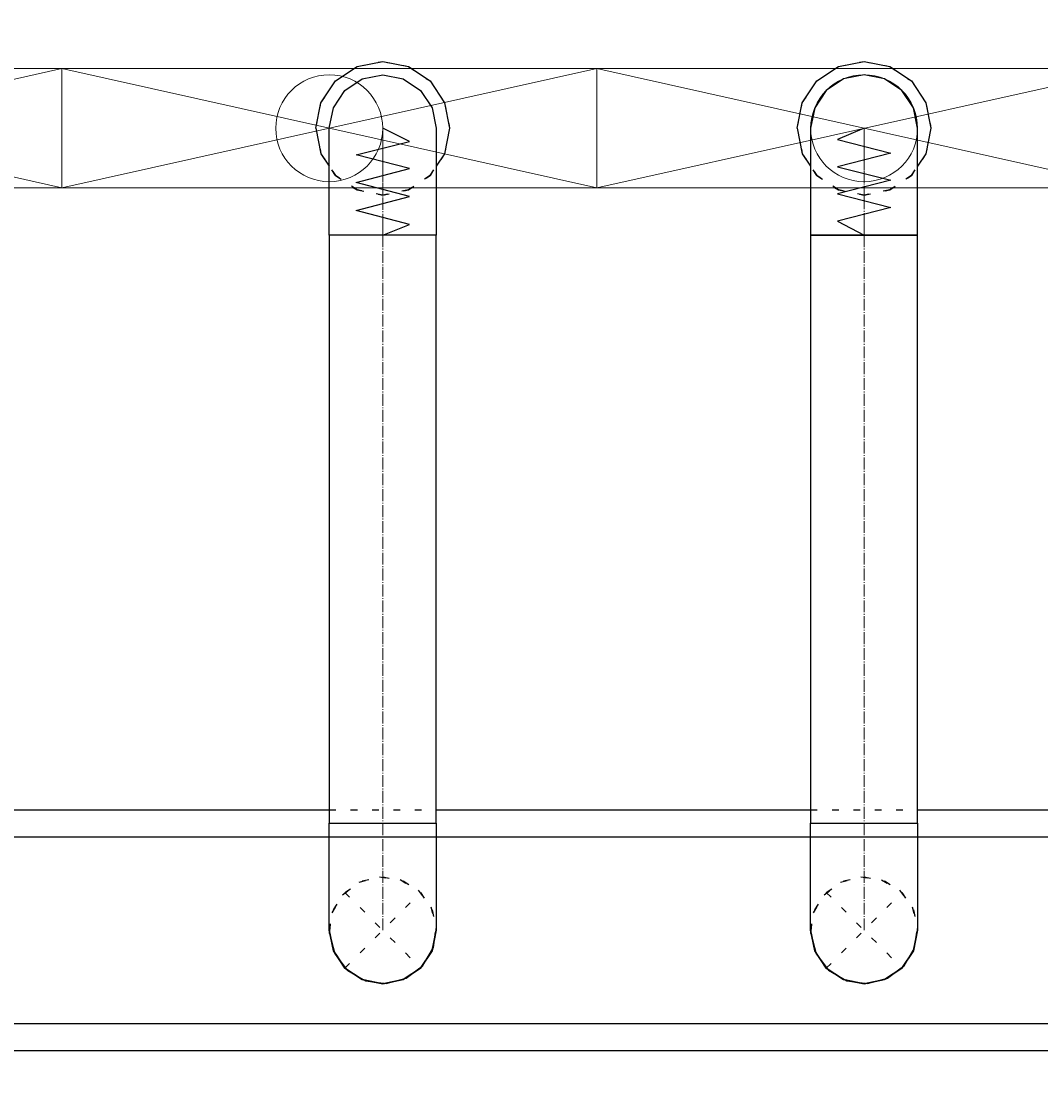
# Model space of a CAD drawing. Header units: centimetres. Extents: x -149939 to 48626, y -46000 to 152985.
# Tile 193 of 256: x -15144 to -13238, y 66211 to 68204. Entities that reach past the tile are written whole.
import ezdxf

# ---------------------------------------------------------------- set-up
doc = ezdxf.new("R2010")
doc.units = ezdxf.units.CM
doc.header["$LTSCALE"] = 50
doc.header["$PDMODE"] = 35
doc.header["$PDSIZE"] = 0.1
for name, pattern in [('CADVENT_CENTERLINE', [9.9, 7.4, -1, 0.5, -1]), ('CADVENT_HIDDEN', [0.8, 0.25, -0.55]), ('Kondygnacja  -0_5$0$HIDDEN', [9.525, 6.35, -3.175]), ('Kondygnacja  -0_5$0$HIDDEN2', [4.7625, 3.175, -1.5875])]:
    doc.linetypes.add(name, pattern=pattern)
doc.layers.get('0').update_dxf_attribs({"color": 8})
doc.layers.get('DEFPOINTS').update_dxf_attribs({"color": 8})
for name, color, linetype in [('01-103-Went PP_poziom-0_5$0$L_Nawiew', 7, 'Continuous'), ('bgde-nawiewDETAILS', 1, 'Continuous'), ('bgde-nawiewEXP', 7, 'Continuous'), ('bgde-nawiewHIDDEN', 250, 'Continuous'), ('Kondygnacja  -0_5$0$ARCH_KONSTR_POWYŻEJ RZUTU', 8, 'Kondygnacja  -0_5$0$HIDDEN'), ('Kondygnacja  -0_5$0$ARCH_KONSTR_POWYŻEJ RZUTU_IST', 8, 'Kondygnacja  -0_5$0$HIDDEN2')]:
    doc.layers.add(name, color=color, linetype=linetype)
for name, color, linetype, lineweight in [('bgde-nawiewCEN', 7, 'Continuous', 13), ('bgde_nawiewnik', 11, 'Continuous', 5), ('Kondygnacja  -0_5$0$ARCH_INFO_WYMIARY', 8, 'Continuous', 9)]:
    doc.layers.add(name, color=color, linetype=linetype, lineweight=lineweight)
doc.styles.add('Kondygnacja  -0_5$0$Romans', font='Romans.shx', dxfattribs={"width": 0.7})
doc.dimstyles.new('Kondygnacja  -0_5$0$Wymiary 1-100', dxfattribs={"dimtxt": 12, "dimasz": 10, "dimexe": 5, "dimexo": 0, "dimgap": 4, "dimtad": 1, "dimrnd": 0.5, "dimzin": 12, "dimdsep": 46, "dimtxsty": 'Kondygnacja  -0_5$0$Romans', "dimblk": 'Kondygnacja  -0_5$0$_Oblique', "dimcen": 10, "dimdle": 10, "dimclrt": 55, "dimazin": 0, "dimtfac": 1, "dimtmove": 1, "dimatfit": 3, "dimfxl": 8, "dimfxlon": 1, "dimtolj": 1, "dimtzin": 0, "dimarcsym": 0})

# ---------------------------------------------------------------- blocks, each defined once
blk = doc.blocks.new('Kondygnacja  -0_5$0$konstrukcja istniejąca -0.5')
at = {"layer": 'Kondygnacja  -0_5$0$ARCH_KONSTR_POWYŻEJ RZUTU_IST', "ltscale": 10}
for points in [[(9938, 11167.89), (10982, 11167.89)], [(10982, 11132.89), (9938, 11132.89)]]:
    blk.add_lwpolyline(points, dxfattribs=at)
blk = doc.blocks.new('Kondygnacja  -0_5$0$_Oblique')
at = {"color": 0, "linetype": 'ByBlock', "lineweight": -2}
blk.add_line((-0.5, -0.5), (0.5, 0.5), dxfattribs=at)
blk = doc.blocks.new('*D212')
at = {"layer": 'DEFPOINTS', "color": 0}
for p in [(-30586.3, 81900), (-30681.1, 12489.5), (9064, 12489.5)]:
    blk.add_point(p, dxfattribs=at)
at = {"layer": 'Kondygnacja  -0_5$0$ARCH_INFO_WYMIARY', "color": 0, "lineweight": -2}
for p, q in [((-30673.1, 81900), (-30686.1, 81900)), ((-30681.1, 81910), (-30681.1, 12479.5)), ((-30673.1, 12489.5), (-30686.1, 12489.5))]:
    blk.add_line(p, q, dxfattribs=at)
at = {"layer": 'Kondygnacja  -0_5$0$ARCH_INFO_WYMIARY', "color": 0, "linetype": 'ByBlock', "lineweight": -2, "xscale": 10, "yscale": 10, "zscale": 10}
for p, rotation in [((-30681.1, 81900), 90), ((-30681.1, 12489.5), 270)]:
    blk.add_blockref('Kondygnacja  -0_5$0$_Oblique', p, dxfattribs=dict(at, rotation=rotation))
at = {"layer": 'Kondygnacja  -0_5$0$ARCH_INFO_WYMIARY', "color": 55, "insert": (-30691.1, 47194.8), "char_height": 12, "attachment_point": 5, "rotation": 90, "style": 'Kondygnacja  -0_5$0$Romans'}
blk.add_mtext('\\A1;69410.5', dxfattribs=at)
blk = doc.blocks.new('A$C066D7839')
at = {"layer": 'bgde_nawiewnik', "color": 7}
for p, q in [((-50, -11.15), (-50, 11.15)), ((-50, 11.15), (50, 11.15)), ((-50, -11.15), (50, 11.15)), ((50, -11.15), (-50, 11.15)), ((50, 11.15), (50, -11.15)), ((50, -11.15), (-50, -11.15))]:
    blk.add_line(p, q, dxfattribs=at)
blk.add_circle((0, 0), 10, dxfattribs=at)

msp = doc.modelspace()

# ---------------------------------------------------------------- linework, layer by layer
at = {"layer": 'bgde-nawiewCEN', "linetype": 'CADVENT_CENTERLINE', "ltscale": 0.06}
for p, q in [((-14467.838, 68003.959), (-14467.838, 68003.485)), ((-14467.838, 68003.485), (-14467.838, 68002.359)), ((-14467.838, 68002.359), (-14467.838, 68000.166)), ((-14467.838, 68000.166), (-14467.838, 67996.552)), ((-14467.838, 67996.552), (-14467.838, 67991.159)), ((-14467.838, 67991.159), (-14467.838, 67983.633)), ((-13567.838, 68003.485), (-13567.838, 68003.959)), ((-13567.838, 68002.359), (-13567.838, 68003.485)), ((-13567.838, 68000.166), (-13567.838, 68002.359)), ((-13567.838, 67996.552), (-13567.838, 68000.166)), ((-13567.838, 67991.159), (-13567.838, 67996.552)), ((-13567.838, 67983.633), (-13567.838, 67991.159)), ((-14467.838, 67983.633), (-14467.838, 67973.618)), ((-14467.838, 67973.618), (-14467.838, 67960.759)), ((-13567.838, 67973.618), (-13567.838, 67983.633)), ((-13567.838, 67960.759), (-13567.838, 67973.618)), ((-14467.838, 67960.759), (-14467.838, 67944.7)), ((-13567.838, 67944.7), (-13567.838, 67960.759)), ((-14467.838, 67944.7), (-14467.838, 67925.085)), ((-13567.838, 67925.085), (-13567.838, 67944.7)), ((-14467.838, 67925.085), (-14467.838, 67901.559)), ((-13567.838, 67901.559), (-13567.838, 67925.085)), ((-14467.838, 67901.559), (-14467.838, 67873.766)), ((-13567.838, 67873.766), (-13567.838, 67901.559)), ((-14467.838, 67873.766), (-14467.838, 67822.655)), ((-13567.838, 67822.655), (-13567.838, 67873.766)), ((-14467.838, 67822.655), (-14467.838, 67803.959)), ((-13567.838, 67803.959), (-13567.838, 67822.655)), ((-14467.838, 67803.959), (-14467.838, 66703.983)), ((-13567.838, 67803.959), (-13567.838, 66703.983)), ((-14467.838, 66703.983), (-14467.838, 66503.983)), ((-13567.838, 66703.983), (-13567.838, 66503.983))]:
    msp.add_line(p, q, dxfattribs=at)
at = {"layer": 'bgde-nawiewDETAILS', "linetype": 'CADVENT_HIDDEN'}
for p, q in [((-14538.549, 66433.272), (-14397.127, 66574.694)), ((-14538.549, 66574.694), (-14397.127, 66433.272)), ((-13638.549, 66433.272), (-13497.127, 66574.694)), ((-13638.549, 66574.694), (-13497.127, 66433.272))]:
    msp.add_line(p, q, dxfattribs=at)
at = {"layer": 'bgde-nawiewEXP', "linetype": 'Continuous'}
for points in [[(-14592.838, 68003.959), (-14583.323, 68051.794), (-14556.226, 68092.347), (-14515.674, 68119.444), (-14467.838, 68128.959), (-14420.003, 68119.444), (-14379.45, 68092.347), (-14352.353, 68051.794), (-14342.838, 68003.959), (-14352.353, 67956.123), (-14367.838, 67932.949)], [(-13692.838, 68003.959), (-13683.323, 68051.794), (-13656.226, 68092.347), (-13615.674, 68119.444), (-13567.838, 68128.959), (-13520.003, 68119.444), (-13479.45, 68092.347), (-13452.353, 68051.794), (-13442.838, 68003.959), (-13452.353, 67956.123), (-13467.838, 67932.949)], [(-14592.838, 68003.959), (-14583.323, 67956.123), (-14567.838, 67932.949)], [(-13692.838, 68003.959), (-13683.323, 67956.123), (-13667.838, 67932.949)], [(-19762, 66278.983), (-5217.031, 66278.983), (-5217.031, 66728.983), (-5467.838, 66728.983)], [(-16467.838, 66728.983), (-14567.838, 66728.983)], [(-14367.838, 66728.983), (-13667.838, 66728.983)], [(-13467.838, 66728.983), (-11567.838, 66728.983)], [(-14567.838, 66503.983), (-14560.226, 66465.715), (-14557.742, 66461.997)], [(-14567.636, 66497.634), (-14567.044, 66502.066)], [(-14567.636, 66497.634), (-14557.61, 66459.926), (-14540.099, 66437.014)], [(-14396.333, 66435.189), (-14392.78, 66437.905), (-14373.207, 66471.658), (-14369.388, 66500.241)], [(-14373.464, 66475.7), (-14367.838, 66503.983)], [(-13667.838, 66503.983), (-13660.226, 66465.715), (-13657.842, 66462.146)], [(-13667.652, 66497.883), (-13667.073, 66502.136)], [(-13667.652, 66497.883), (-13657.72, 66460.15), (-13640.063, 66436.929)], [(-13496.362, 66435.12), (-13492.946, 66437.718), (-13473.288, 66471.422), (-13469.353, 66500.327)], [(-13473.529, 66475.372), (-13467.838, 66503.983)], [(-14554.57, 66457.25), (-14538.549, 66433.272), (-14506.106, 66411.595), (-14501.72, 66410.723)], [(-14421.105, 66417.251), (-14397.127, 66433.272), (-14375.45, 66465.715), (-14374.578, 66470.101)], [(-13654.756, 66457.528), (-13638.549, 66433.272), (-13606.106, 66411.595), (-13601.897, 66410.758)], [(-13521.383, 66417.066), (-13497.127, 66433.272), (-13475.45, 66465.715), (-13474.613, 66469.924)], [(-14536.632, 66432.478), (-14533.916, 66428.925), (-14500.163, 66409.352), (-14471.58, 66405.533)], [(-14465.921, 66404.777), (-14461.489, 66404.185), (-14423.781, 66414.211), (-14400.869, 66431.722)], [(-13636.701, 66432.507), (-13634.104, 66429.091), (-13600.399, 66409.433), (-13571.494, 66405.498)], [(-13565.991, 66404.748), (-13561.738, 66404.169), (-13524.005, 66414.102), (-13500.784, 66431.758)], [(-14496.121, 66409.609), (-14467.838, 66403.983), (-14429.57, 66411.595), (-14425.852, 66414.08)], [(-13596.449, 66409.674), (-13567.838, 66403.983), (-13529.57, 66411.595), (-13526.001, 66413.98)]]:
    msp.add_lwpolyline(points, dxfattribs=at)
for points in [[(-14567.838, 67925.085), (-14567.838, 68003.959), (-14560.226, 68042.227), (-14538.549, 68074.67), (-14506.106, 68096.347), (-14467.838, 68103.959), (-14429.57, 68096.347), (-14397.127, 68074.67), (-14375.45, 68042.227), (-14367.838, 68003.959), (-14367.838, 67803.959), (-14567.838, 67803.959), (-14567.838, 67901.559)], [(-13667.838, 67960.759), (-13667.838, 67803.959), (-13467.838, 67803.959), (-13467.838, 68003.959), (-13475.45, 68042.227), (-13497.127, 68074.67), (-13529.57, 68096.347), (-13567.838, 68103.959), (-13606.106, 68096.347), (-13638.549, 68074.67), (-13660.226, 68042.227), (-13667.838, 68003.959), (-13667.838, 67973.618)], [(-14567.838, 66703.983), (-14367.838, 66703.983), (-14367.838, 67803.959), (-14567.838, 67803.959)], [(-13667.838, 66703.983), (-13467.838, 66703.983), (-13467.838, 67803.959), (-13667.838, 67803.959)], [(-14567.838, 66503.983), (-14567.838, 66703.983), (-14367.838, 66703.983), (-14367.838, 66503.983), (-14375.45, 66465.715), (-14397.127, 66433.272), (-14429.57, 66411.595), (-14467.838, 66403.983), (-14506.106, 66411.595), (-14538.549, 66433.272), (-14560.226, 66465.715)], [(-13667.838, 66503.983), (-13667.838, 66703.983), (-13467.838, 66703.983), (-13467.838, 66503.983), (-13475.45, 66465.715), (-13497.127, 66433.272), (-13529.57, 66411.595), (-13567.838, 66403.983), (-13606.106, 66411.595), (-13638.549, 66433.272), (-13660.226, 66465.715)]]:
    msp.add_lwpolyline(points, close=True, dxfattribs=at)
at = {"layer": 'bgde-nawiewEXP'}
for points in [[(-14467.838, 67803.959), (-14417.838, 67824.055), (-14517.838, 67850.151), (-14417.838, 67876.183), (-14517.838, 67902.444), (-14417.838, 67928.515), (-14517.838, 67953.936), (-14417.838, 67978.959), (-14467.838, 68003.959)], [(-13567.838, 68003.959), (-13617.838, 67982.661), (-13517.838, 67957.299), (-13617.838, 67932.079), (-13517.838, 67906.794), (-13617.838, 67881.259), (-13517.838, 67855.9), (-13617.838, 67830.441), (-13567.838, 67803.959)]]:
    msp.add_lwpolyline(points, dxfattribs=at)
at = {"layer": 'bgde-nawiewHIDDEN', "linetype": 'CADVENT_HIDDEN'}
for points in [[(-14592.838, 68003.959), (-14583.323, 68051.794), (-14556.226, 68092.347), (-14515.674, 68119.444), (-14467.838, 68128.959), (-14420.003, 68119.444), (-14379.45, 68092.347), (-14352.353, 68051.794), (-14342.838, 68003.959), (-14352.353, 67956.123), (-14379.45, 67915.571), (-14420.003, 67888.474), (-14467.838, 67878.959), (-14515.674, 67888.474), (-14556.226, 67915.571), (-14567.838, 67932.949)], [(-13692.838, 68003.959), (-13683.323, 68051.794), (-13656.226, 68092.347), (-13615.674, 68119.444), (-13567.838, 68128.959), (-13520.003, 68119.444), (-13479.45, 68092.347), (-13452.353, 68051.794), (-13442.838, 68003.959), (-13452.353, 67956.123), (-13479.45, 67915.571), (-13520.003, 67888.474), (-13567.838, 67878.959), (-13615.674, 67888.474), (-13656.226, 67915.571), (-13667.838, 67932.949)], [(-14592.838, 68003.959), (-14583.323, 67956.123), (-14556.226, 67915.571), (-14515.674, 67888.474), (-14467.838, 67878.959), (-14420.003, 67888.474), (-14379.45, 67915.571), (-14367.838, 67932.949)], [(-13692.838, 68003.959), (-13683.323, 67956.123), (-13656.226, 67915.571), (-13615.674, 67888.474), (-13567.838, 67878.959), (-13520.003, 67888.474), (-13479.45, 67915.571), (-13467.838, 67932.949)], [(-14567.838, 66728.983), (-14367.838, 66728.983)], [(-13667.838, 66728.983), (-13467.838, 66728.983)], [(-14567.838, 66503.983), (-14560.226, 66542.251), (-14538.549, 66574.694), (-14506.106, 66596.371), (-14467.838, 66603.983), (-14429.57, 66596.371), (-14397.127, 66574.694), (-14375.45, 66542.251), (-14367.838, 66503.983)], [(-14567.044, 66502.066), (-14562.469, 66536.308), (-14542.896, 66570.061), (-14511.895, 66593.755), (-14474.187, 66603.781), (-14435.513, 66598.614), (-14401.76, 66579.041), (-14378.066, 66548.04), (-14368.04, 66510.332), (-14369.388, 66500.241)], [(-13667.838, 66503.983), (-13660.226, 66542.251), (-13638.549, 66574.694), (-13606.106, 66596.371), (-13567.838, 66603.983), (-13529.57, 66596.371), (-13497.127, 66574.694), (-13475.45, 66542.251), (-13467.838, 66503.983)], [(-13667.073, 66502.136), (-13662.388, 66536.544), (-13642.731, 66570.249), (-13611.671, 66593.865), (-13573.938, 66603.797), (-13535.277, 66598.533), (-13501.573, 66578.876), (-13477.957, 66547.816), (-13468.024, 66510.083), (-13469.353, 66500.327)], [(-14374.578, 66470.101), (-14373.464, 66475.7)], [(-13474.613, 66469.924), (-13473.529, 66475.372)], [(-14557.742, 66461.997), (-14554.57, 66457.25)], [(-13657.842, 66462.146), (-13654.756, 66457.528)], [(-14540.099, 66437.014), (-14536.632, 66432.478)], [(-14400.869, 66431.722), (-14396.333, 66435.189)], [(-13640.063, 66436.929), (-13636.701, 66432.507)], [(-13500.784, 66431.758), (-13496.362, 66435.12)], [(-14425.852, 66414.08), (-14421.105, 66417.251)], [(-13526.001, 66413.98), (-13521.383, 66417.066)], [(-14501.72, 66410.723), (-14496.121, 66409.609)], [(-14471.58, 66405.533), (-14465.921, 66404.777)], [(-13601.897, 66410.758), (-13596.449, 66409.674)], [(-13571.494, 66405.498), (-13565.991, 66404.748)]]:
    msp.add_lwpolyline(points, dxfattribs=at)

# ---------------------------------------------------------------- block references
at = {"layer": '01-103-Went PP_poziom-0_5$0$L_Nawiew', "xscale": 10, "yscale": 10, "zscale": 10}
for p in [(-15567.836, 68003.959, 742.119), (-14567.836, 68003.959, 742.119), (-13567.836, 68003.959, 742.119)]:
    msp.add_blockref('A$C066D7839', p, dxfattribs=at)
at = {"layer": 'Kondygnacja  -0_5$0$ARCH_KONSTR_POWYŻEJ RZUTU', "xscale": 10, "yscale": 10, "zscale": 10}
msp.add_blockref('Kondygnacja  -0_5$0$konstrukcja istniejąca -0.5', (-121140, -45000), dxfattribs=at)

# ---------------------------------------------------------------- dimensions: what is measured, and where the dimension line sits
at = {"layer": 'Kondygnacja  -0_5$0$ARCH_INFO_WYMIARY'}
dim = msp.add_linear_dim(base=(-30681.114, 12489.5), p1=(-30586.301, 81900), p2=(9064, 12489.5), angle=90, dimstyle='Kondygnacja  -0_5$0$Wymiary 1-100', dxfattribs=at)
dim.commit()
dim.dimension.update_dxf_attribs({"geometry": '*D212', "text_midpoint": (-30691.114, 47194.75)})

doc.saveas('drawing.dxf')
